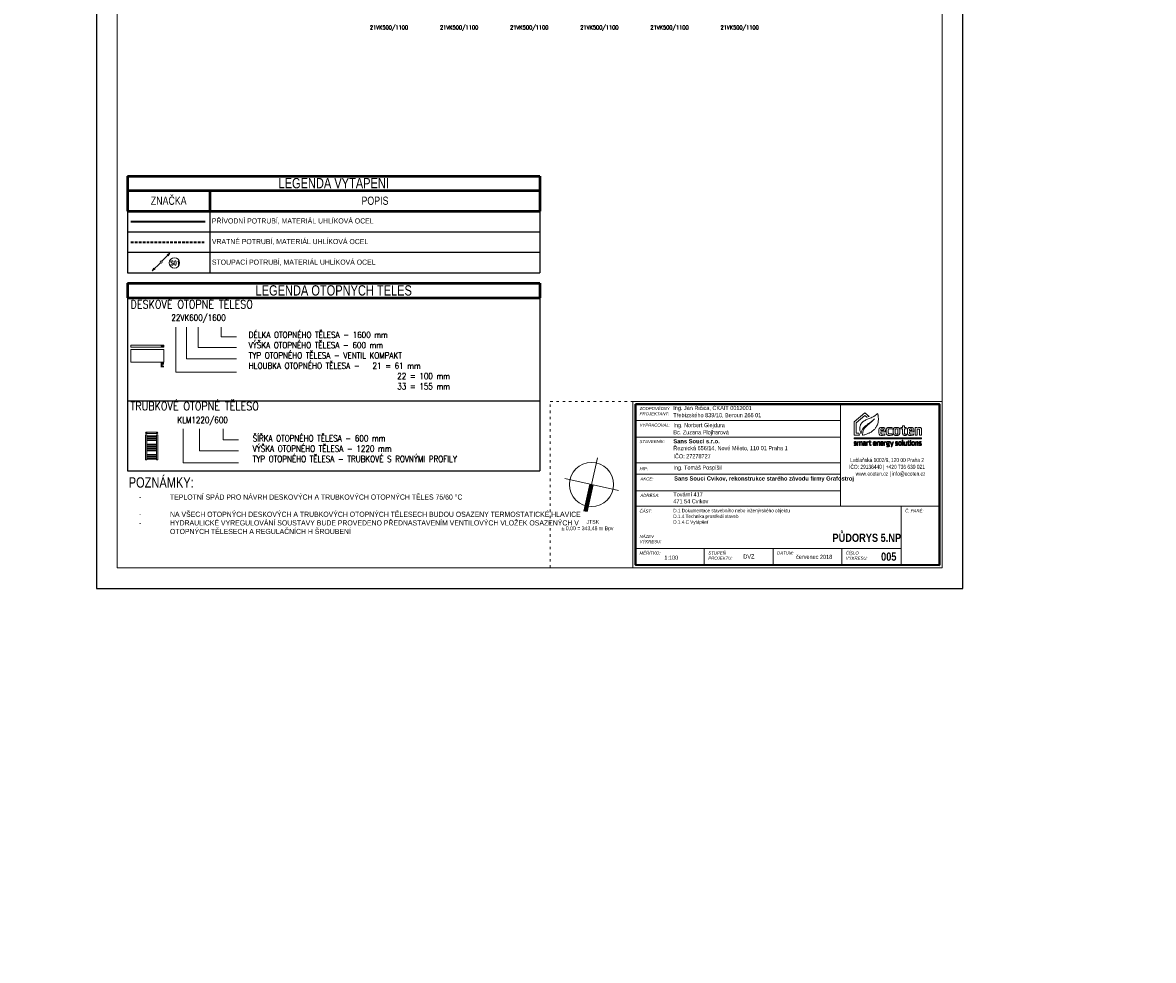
# Model space of a CAD drawing. Header units: millimetres. Extents: x 852228 to 2308442, y -221817 to -112108.
# Tile 19 of 24: x 1300249 to 1355069, y -221817 to -176355. Entities that reach past the tile are written whole.
import ezdxf

# ---------------------------------------------------------------- set-up
doc = ezdxf.new("R2010")
doc.units = ezdxf.units.MM
doc.header["$LTSCALE"] = 10
doc.linetypes.add('ACAD_ISO03W100', pattern=[30, 12, -18])
doc.linetypes.add('DASHED', pattern=[19.05, 12.7, -6.35])
for name, color, linetype, lineweight in [('_UT_popis', 7, 'Continuous', 15), ('_UT_stoupacky', 70, 'Continuous', 15), ('_UT_telesa', 40, 'Continuous', 15), ('AA_FORMÁTY TISK', 7, 'Continuous', 15), ('AA_ROZPISKY', 7, 'Continuous', 15), ('AA_STUPEŇ DVZ', 4, 'Continuous', 15), ('AA_VÝKRES - BOURÁNÍ', 3, 'Continuous', 15), ('Kóty_obecně', 7, 'Continuous', 25), ('T-p_privodni', 1, 'Continuous', 35), ('T-p_zpetne', 5, 'DASHED', 35)]:
    doc.layers.add(name, color=color, linetype=linetype, lineweight=lineweight)
doc.layers.add('AA_FORMÁTY NETISK', color=40, linetype='Continuous', plot=False)
doc.styles.add('Popis', font='simplex.shx', dxfattribs={"width": 0.85, "height": 150})
doc.styles.get("Standard").update_dxf_attribs({"font": 'ic-simplex.shx', "width": 0.8})

# ---------------------------------------------------------------- blocks, each defined once
blk = doc.blocks.new('ecoten_logo_obrys')
at = {"lineweight": 5}
for points in [[(750, 1940), (899, 1620), (0, 1620), (0, 3760), (1740, 5160), (2420, 4610), (2057, 4478), (1740, 4740), (320, 3600), (320, 1940), (750, 1940)], [(3740, 5090), (3760, 5040), (3780, 4980), (3790, 4930), (3810, 4860), (3820, 4800), (3830, 4750), (3840, 4700), (3850, 4650), (3860, 4600), (3860, 4560), (3870, 4480), (3870, 4440), (3880, 4360), (3880, 4230), (3880, 4100), (3880, 4050), (3871, 3920), (3849, 3780), (3819, 3640), (3769, 3440), (3750, 3380), (3709, 3280), (3669, 3190), (3630, 3110), (3600, 3050), (3530, 2930), (3480, 2850), (3440, 2790), (3370, 2700), (3291, 2609), (3210, 2520), (3089, 2411), (2969, 2311), (2890, 2250), (2820, 2200), (2710, 2131), (2610, 2071), (2480, 1999), (2420, 1970), (2320, 1921), (2200, 1870), (2100, 1830), (2000, 1789), (1850, 1740), (1720, 1701), (1600, 1671), (1480, 1641), (1390, 1620), (1360, 1620), (1360, 1670), (1370, 1810), (1400, 2000), (1430, 2130), (1481, 2320), (1531, 2450), (1580, 2560), (1630, 2640), (1680, 2720), (1730, 2780), (1819, 2890), (1891, 2969), (1981, 3059), (2151, 3219), (2271, 3319), (2350, 3390), (2521, 3519), (2641, 3619), (2749, 3711), (2840, 3790), (2920, 3870), (3000, 3939), (3121, 4059), (3270, 4220), (3170, 4130), (3081, 4049), (2970, 3960), (2840, 3850), (2720, 3760), (2560, 3640), (2450, 3560), (2331, 3479), (2160, 3360), (2070, 3290), (1990, 3229), (1850, 3120), (1740, 3020), (1660, 2940), (1550, 2830), (1479, 2740), (1420, 2650), (1360, 2560), (1310, 2470), (1270, 2370), (1221, 2250), (1191, 2150), (1150, 2000), (1130, 1910), (1120, 1870), (1100, 1930), (1070, 2000), (1009, 2160), (979, 2270), (950, 2370), (920, 2540), (910, 2690), (910, 2830), (929, 2940), (959, 3080), (1010, 3220), (1059, 3330), (1131, 3450), (1180, 3520), (1241, 3590), (1331, 3679), (1461, 3789), (1549, 3861), (1640, 3920), (1761, 3989), (1900, 4060), (2030, 4121), (2140, 4170), (2240, 4210), (2410, 4269), (2550, 4320), (2730, 4400), (2890, 4481), (3030, 4559), (3130, 4619), (3220, 4671), (3290, 4720), (3380, 4780), (3440, 4830), (3560, 4920), (3650, 5000), (3740, 5090)], [(4260, 2140), (4980, 2140), (4980, 2240), (4971, 2420), (4961, 2530), (4931, 2650), (4891, 2720), (4850, 2770), (4770, 2820), (4700, 2840), (4640, 2850), (4580, 2860), (4510, 2860), (4340, 2860), (4260, 2851), (4190, 2830), (4110, 2800), (4060, 2760), (4020, 2720), (4000, 2680), (3980, 2630), (3961, 2540), (3950, 2470), (3950, 2420), (3950, 2340), (3950, 2120), (3950, 2030), (3960, 1970), (3979, 1850), (3990, 1810), (4010, 1770), (4040, 1720), (4070, 1690), (4120, 1650), (4170, 1630), (4230, 1610), (4300, 1600), (4560, 1600), (4680, 1611), (4820, 1631), (4910, 1640), (4910, 1840), (4590, 1812), (4440, 1809), (4390, 1820), (4360, 1830), (4330, 1850), (4310, 1870), (4300, 1890), (4290, 1910), (4280, 1940), (4260, 2020), (4260, 2140)], [(4260, 2350), (4680, 2350), (4680, 2400), (4670, 2480), (4660, 2550), (4640, 2590), (4610, 2620), (4590, 2630), (4570, 2640), (4540, 2650), (4400, 2650), (4370, 2640), (4330, 2620), (4310, 2600), (4290, 2580), (4280, 2550), (4270, 2510), (4260, 2440), (4260, 2350)], [(6090, 2820), (6090, 2600), (5910, 2619), (5780, 2630), (5590, 2630), (5540, 2620), (5500, 2590), (5480, 2560), (5460, 2480), (5450, 2410), (5450, 2040), (5460, 1980), (5480, 1930), (5500, 1890), (5530, 1860), (5570, 1840), (5610, 1830), (5670, 1820), (5850, 1820), (5970, 1830), (6100, 1839), (6100, 1650), (6010, 1629), (5880, 1611), (5760, 1600), (5490, 1600), (5410, 1610), (5350, 1630), (5290, 1660), (5260, 1680), (5220, 1720), (5190, 1770), (5160, 1840), (5139, 1930), (5130, 2070), (5130, 2100), (5130, 2410), (5140, 2480), (5160, 2610), (5180, 2660), (5200, 2700), (5230, 2750), (5260, 2780), (5310, 2810), (5360, 2830), (5400, 2840), (5460, 2850), (5550, 2861), (5660, 2861), (5810, 2850), (5950, 2840), (6040, 2829), (6090, 2820)], [(6240, 2060), (6240, 2410), (6250, 2520), (6270, 2610), (6290, 2660), (6310, 2700), (6340, 2740), (6380, 2780), (6430, 2810), (6500, 2830), (6600, 2849), (6940, 2849), (7010, 2840), (7070, 2820), (7120, 2800), (7150, 2780), (7200, 2730), (7230, 2690), (7250, 2650), (7270, 2580), (7280, 2530), (7290, 2480), (7301, 2320), (7301, 2140), (7291, 1990), (7280, 1900), (7260, 1830), (7240, 1780), (7210, 1730), (7180, 1700), (7150, 1670), (7090, 1640), (7030, 1620), (6980, 1610), (6910, 1600), (6630, 1600), (6550, 1610), (6480, 1630), (6430, 1650), (6390, 1670), (6330, 1720), (6300, 1780), (6280, 1830), (6270, 1870), (6260, 1910), (6250, 1980), (6240, 2060)], [(6710, 2660), (6820, 2660), (6860, 2650), (6910, 2630), (6940, 2600), (6960, 2560), (6970, 2520), (6980, 2470), (6990, 2360), (6990, 2090), (6981, 1990), (6970, 1940), (6950, 1880), (6930, 1850), (6900, 1830), (6860, 1810), (6820, 1800), (6720, 1800), (6680, 1810), (6640, 1830), (6610, 1850), (6590, 1870), (6570, 1910), (6560, 2000), (6551, 2130), (6551, 2330), (6560, 2460), (6570, 2530), (6580, 2570), (6600, 2600), (6620, 2620), (6650, 2640), (6670, 2650), (6710, 2660)], [(8810, 2140), (9530, 2140), (9530, 2240), (9521, 2420), (9511, 2530), (9481, 2650), (9441, 2720), (9400, 2770), (9320, 2820), (9250, 2840), (9190, 2850), (9130, 2860), (9060, 2860), (8890, 2860), (8810, 2851), (8740, 2830), (8660, 2800), (8610, 2760), (8570, 2720), (8550, 2680), (8530, 2630), (8511, 2540), (8500, 2470), (8500, 2420), (8500, 2340), (8500, 2120), (8500, 2030), (8510, 1970), (8529, 1850), (8540, 1810), (8560, 1770), (8590, 1720), (8620, 1690), (8670, 1650), (8720, 1630), (8780, 1610), (8850, 1600), (9110, 1600), (9230, 1611), (9370, 1631), (9460, 1640), (9460, 1840), (9140, 1812), (8990, 1809), (8940, 1820), (8910, 1830), (8880, 1850), (8860, 1870), (8850, 1890), (8840, 1910), (8830, 1940), (8810, 2020), (8810, 2140)], [(8810, 2350), (9230, 2350), (9230, 2400), (9220, 2480), (9210, 2550), (9190, 2590), (9160, 2620), (9140, 2630), (9120, 2640), (9090, 2650), (8950, 2650), (8920, 2640), (8880, 2620), (8860, 2600), (8840, 2580), (8830, 2550), (8820, 2510), (8810, 2440), (8810, 2350)], [(9740, 1620), (10060, 1620), (10060, 2540), (10210, 2589), (10320, 2610), (10370, 2610), (10410, 2600), (10430, 2580), (10440, 2560), (10440, 2550), (10440, 1620), (10764, 1620), (10764, 2590), (10740, 2680), (10710, 2740), (10660, 2790), (10610, 2820), (10560, 2840), (10520, 2850), (10320, 2850), (10240, 2830), (10160, 2800), (10040, 2750), (10030, 2770), (10020, 2800), (10010, 2830), (9740, 2830), (9740, 1620)], [(0, 1220), (10764, 1220), (10764, 1070), (0, 1070), (0, 1220)], [(30, 0), (290, 0), (320, 10), (340, 20), (360, 30), (390, 60), (400, 80), (410, 100), (410, 110), (410, 200), (400, 230), (380, 260), (360, 280), (330, 300), (270, 330), (220, 350), (170, 370), (140, 390), (120, 400), (100, 430), (100, 480), (110, 500), (140, 520), (240, 520), (350, 510), (380, 510), (380, 590), (280, 601), (140, 601), (90, 590), (70, 580), (50, 570), (40, 560), (20, 540), (10, 520), (0, 490), (0, 410), (10, 380), (20, 360), (40, 330), (70, 310), (100, 290), (150, 270), (220, 240), (260, 220), (290, 200), (300, 190), (310, 170), (310, 120), (300, 100), (280, 90), (250, 80), (110, 80), (30, 90), (30, 0)], [(520, 0), (520, 590), (600, 590), (610, 550), (660, 570), (720, 590), (800, 600), (850, 600), (900, 590), (930, 570), (940, 560), (1020, 580), (1070, 590), (1140, 600), (1200, 600), (1250, 590), (1280, 570), (1300, 540), (1310, 510), (1310, 0), (1220, 0), (1220, 470), (1210, 490), (1180, 510), (1120, 510), (1020, 491), (970, 480), (960, 470), (960, 0), (870, 0), (870, 480), (860, 500), (840, 510), (770, 510), (620, 470), (620, 0), (520, 0)], [(1450, 580), (1470, 500), (1610, 520), (1700, 520), (1730, 510), (1750, 500), (1760, 480), (1770, 460), (1770, 330), (1560, 330), (1530, 330), (1500, 320), (1480, 310), (1450, 290), (1430, 260), (1420, 230), (1420, 120), (1430, 80), (1440, 60), (1460, 30), (1480, 10), (1510, 0), (1540, -10), (1600, -10), (1650, 0), (1690, 10), (1760, 39), (1770, 40), (1780, 0), (1860, 0), (1860, 500), (1850, 530), (1840, 560), (1810, 580), (1790, 590), (1750, 600), (1580, 600), (1450, 580)], [(1770, 260), (1770, 130), (1620, 81), (1570, 80), (1540, 90), (1520, 120), (1510, 150), (1510, 210), (1540, 240), (1580, 260), (1770, 270), (1770, 260)], [(1990, 0), (1990, 590), (2080, 590), (2080, 550), (2130, 570), (2200, 590), (2260, 600), (2280, 600), (2280, 520), (2230, 510), (2160, 490), (2090, 470), (2080, 460), (2080, 0), (1990, 0)], [(2350, 510), (2350, 590), (2490, 590), (2490, 740), (2590, 740), (2590, 590), (2720, 590), (2720, 510), (2590, 510), (2590, 140), (2600, 100), (2620, 80), (2640, 70), (2740, 70), (2740, 0), (2680, -10), (2630, -10), (2580, 0), (2550, 10), (2510, 50), (2490, 120), (2490, 510), (2350, 510)], [(3160, 260), (3530, 260), (3530, 420), (3509, 510), (3490, 540), (3460, 570), (3390, 600), (3210, 600), (3170, 590), (3130, 570), (3100, 540), (3080, 490), (3070, 440), (3070, 160), (3090, 80), (3110, 40), (3150, 10), (3180, 0), (3240, -10), (3330, -10), (3500, 10), (3500, 80), (3400, 69), (3280, 69), (3220, 80), (3190, 100), (3170, 140), (3160, 180), (3160, 260)], [(3160, 340), (3160, 410), (3170, 460), (3190, 500), (3230, 520), (3270, 530), (3340, 530), (3390, 510), (3410, 490), (3430, 450), (3440, 420), (3440, 340), (3160, 340)], [(3640, 590), (3640, 0), (3740, 0), (3740, 470), (3840, 501), (3890, 510), (3960, 510), (3980, 500), (3990, 470), (3990, 0), (4090, 0), (4090, 500), (4070, 550), (4040, 580), (3990, 600), (3920, 600), (3850, 590), (3780, 570), (3730, 550), (3720, 590), (3640, 590)], [(4300, 260), (4670, 260), (4670, 420), (4649, 510), (4630, 540), (4600, 570), (4530, 600), (4350, 600), (4310, 590), (4270, 570), (4240, 540), (4220, 490), (4210, 440), (4210, 160), (4230, 80), (4250, 40), (4290, 10), (4320, 0), (4380, -10), (4470, -10), (4640, 10), (4640, 80), (4540, 69), (4420, 69), (4360, 80), (4330, 100), (4310, 140), (4300, 180), (4300, 260)], [(4300, 340), (4300, 410), (4310, 460), (4330, 500), (4370, 520), (4410, 530), (4480, 530), (4530, 510), (4550, 490), (4570, 450), (4580, 420), (4580, 340), (4300, 340)], [(4780, 0), (4780, 590), (4870, 590), (4870, 550), (4920, 570), (4990, 590), (5050, 600), (5070, 600), (5070, 520), (5020, 510), (4950, 490), (4880, 470), (4870, 460), (4870, 0), (4780, 0)], [(5670, 600), (5320, 600), (5260, 590), (5210, 570), (5180, 540), (5160, 510), (5150, 470), (5150, 330), (5170, 280), (5190, 260), (5210, 240), (5190, 220), (5190, 130), (5210, 90), (5240, 60), (5280, 50), (5490, 50), (5540, 30), (5570, -10), (5570, -30), (5570, -70), (5560, -90), (5540, -110), (5500, -130), (5330, -130), (5220, -121), (5220, -210), (5350, -219), (5500, -219), (5570, -200), (5620, -170), (5650, -130), (5670, -80), (5670, 20), (5650, 70), (5620, 100), (5570, 120), (5530, 130), (5320, 130), (5290, 140), (5280, 160), (5280, 200), (5300, 210), (5510, 210), (5570, 240), (5590, 260), (5610, 290), (5620, 340), (5620, 480), (5610, 520), (5680, 530), (5680, 600), (5670, 600)], [(5320, 520), (5470, 520), (5500, 510), (5520, 490), (5530, 460), (5530, 370), (5520, 330), (5490, 300), (5450, 290), (5320, 290), (5290, 300), (5270, 310), (5250, 330), (5240, 370), (5240, 460), (5260, 490), (5280, 510), (5320, 520)], [(5750, 590), (5860, 590), (6016, 109), (6172, 589), (6280, 589), (5998, -230), (5910, -230), (5980, 0), (5950, 0), (5750, 590)], [(6610, 0), (6870, 0), (6900, 10), (6920, 20), (6940, 30), (6970, 60), (6980, 80), (6990, 100), (6990, 110), (6990, 200), (6980, 230), (6960, 260), (6940, 280), (6910, 300), (6850, 330), (6800, 350), (6750, 370), (6720, 390), (6700, 400), (6680, 430), (6680, 480), (6690, 500), (6720, 520), (6820, 520), (6930, 510), (6960, 510), (6960, 590), (6860, 601), (6720, 601), (6670, 590), (6650, 580), (6630, 570), (6620, 560), (6600, 540), (6590, 520), (6580, 490), (6580, 410), (6590, 380), (6600, 360), (6620, 330), (6650, 310), (6680, 290), (6730, 270), (6800, 240), (6840, 220), (6870, 200), (6880, 190), (6890, 170), (6890, 120), (6880, 100), (6860, 90), (6830, 80), (6690, 80), (6610, 90), (6610, 0)], [(7090, 170), (7090, 420), (7110, 500), (7130, 540), (7160, 570), (7200, 590), (7260, 600), (7400, 600), (7450, 590), (7500, 570), (7530, 540), (7550, 500), (7560, 440), (7569, 370), (7569, 200), (7560, 130), (7540, 80), (7530, 60), (7490, 20), (7450, 0), (7370, -10), (7280, -10), (7210, 0), (7170, 20), (7140, 40), (7110, 90), (7090, 170)], [(7190, 200), (7190, 390), (7200, 450), (7210, 490), (7230, 510), (7280, 530), (7380, 530), (7420, 510), (7450, 480), (7460, 440), (7470, 380), (7470, 210), (7470, 170), (7450, 110), (7420, 90), (7380, 70), (7270, 70), (7240, 80), (7220, 100), (7200, 130), (7190, 200)], [(7850, -10), (7770, -10), (7730, 10), (7700, 50), (7690, 80), (7680, 130), (7680, 810), (7790, 810), (7790, 100), (7800, 70), (7820, 60), (7850, 60), (7850, -10)], [(8387, 1), (8387, 591), (8287, 591), (8287, 121), (8187, 90), (8137, 81), (8067, 81), (8047, 91), (8037, 121), (8037, 591), (7937, 591), (7937, 91), (7957, 41), (7987, 11), (8037, -9), (8107, -9), (8177, 1), (8247, 21), (8297, 41), (8307, 1), (8387, 1)], [(8480, 510), (8480, 590), (8620, 590), (8620, 740), (8720, 740), (8720, 590), (8850, 590), (8850, 510), (8720, 510), (8720, 140), (8730, 100), (8750, 80), (8770, 70), (8870, 70), (8870, 0), (8810, -10), (8760, -10), (8710, 0), (8680, 10), (8640, 50), (8620, 120), (8620, 510), (8480, 510)], [(8960, 710), (8980, 680), (9050, 680), (9070, 710), (9070, 770), (9050, 790), (8980, 790), (8960, 770), (8960, 710)], [(8970, 590), (8970, 0), (9060, 0), (9060, 590), (8970, 590)], [(9175, 170), (9175, 420), (9195, 500), (9215, 540), (9245, 570), (9285, 590), (9345, 600), (9485, 600), (9535, 590), (9585, 570), (9615, 540), (9635, 500), (9645, 440), (9654, 370), (9654, 200), (9645, 130), (9625, 80), (9615, 60), (9575, 20), (9535, 0), (9455, -10), (9365, -10), (9295, 0), (9255, 20), (9225, 40), (9195, 90), (9175, 170)], [(9275, 200), (9275, 390), (9285, 450), (9295, 490), (9315, 510), (9365, 530), (9465, 530), (9505, 510), (9535, 480), (9545, 440), (9555, 380), (9555, 210), (9555, 170), (9535, 110), (9505, 90), (9465, 70), (9355, 70), (9325, 80), (9305, 100), (9285, 130), (9275, 200)], [(9770, 590), (9770, 0), (9870, 0), (9870, 470), (9970, 501), (10020, 510), (10090, 510), (10110, 500), (10120, 470), (10120, 0), (10220, 0), (10220, 500), (10200, 550), (10170, 580), (10120, 600), (10050, 600), (9980, 590), (9910, 570), (9860, 550), (9850, 590), (9770, 590)], [(10360, 0), (10620, 0), (10650, 10), (10670, 20), (10690, 30), (10720, 60), (10730, 80), (10740, 100), (10740, 110), (10740, 200), (10730, 230), (10710, 260), (10690, 280), (10660, 300), (10600, 330), (10550, 350), (10500, 370), (10470, 390), (10450, 400), (10430, 430), (10430, 480), (10440, 500), (10470, 520), (10570, 520), (10680, 510), (10710, 510), (10710, 590), (10610, 601), (10470, 601), (10420, 590), (10400, 580), (10380, 570), (10370, 560), (10350, 540), (10340, 520), (10330, 490), (10330, 410), (10340, 380), (10350, 360), (10370, 330), (10400, 310), (10430, 290), (10480, 270), (10550, 240), (10590, 220), (10620, 200), (10630, 190), (10640, 170), (10640, 120), (10630, 100), (10610, 90), (10580, 80), (10440, 80), (10360, 90), (10360, 0)]]:
    blk.add_lwpolyline(points, dxfattribs=at)
blk.add_lwpolyline([(8270, 1800), (8170, 1800), (8120, 1810), (8090, 1830), (8070, 1850), (8050, 1900), (8050, 2620), (8320, 2620), (8320, 2830), (8050, 2830), (8050, 3130), (7730, 3130), (7730, 2830), (7460, 2830), (7460, 2620), (7730, 2620), (7730, 1960), (7740, 1880), (7750, 1830), (7770, 1770), (7790, 1730), (7840, 1680), (7880, 1650), (7920, 1630), (7980, 1610), (8050, 1600), (8230, 1600), (8300, 1610), (8350, 1620), (8350, 1810)], close=True, dxfattribs=at)
blk = doc.blocks.new('*T167')
at = {"layer": 'Kóty_obecně', "color": 6, "linetype": 'ByBlock', "lineweight": 50, "transparency": 16777216}
for p, q in [((0, 0), (20000, 0)), ((0, 0), (0, -700)), ((20000, 0), (20000, -700)), ((0, -700), (20000, -700))]:
    blk.add_line(p, q, dxfattribs=at)
at = {"layer": 'Kóty_obecně', "color": 0, "linetype": 'ByBlock', "lineweight": -2, "transparency": 16777216}
for p, q in [((0, -700), (0, -9100)), ((20000, -700), (20000, -9100)), ((0, -5700), (20000, -5700)), ((0, -9100), (20000, -9100))]:
    blk.add_line(p, q, dxfattribs=at)
at = {"layer": 'Kóty_obecně', "color": 0, "transparency": 16777216, "insert": (10000, -350), "char_height": 500, "width": 19997, "attachment_point": 5}
blk.add_mtext('{\\Fc:\\program files\\ab studio\\cadkonplus 2018\\2018\\fonts\\ic-simplex|c238;LEGENDA OTOPNÝCH TĚLES}', dxfattribs=at)
blk = doc.blocks.new('*U138', base_point=(-800, 0))
blk.add_hatch(color=256).paths.add_polyline_path([(765, -50, 1), (725, -50, 1)])
at = {"color": 0, "linetype": 'ByBlock', "lineweight": -2}
for p, q in [((-800, -100), (-800, 0)), ((-800, 0), (800, 0)), ((800, 0), (800, -100)), ((800, -100), (-800, -100))]:
    blk.add_line(p, q, dxfattribs=at)
at = {"color": 0, "lineweight": -2}
for p, q in [((-760, -100), (-760, -100)), ((-660, -100), (-660, -100)), ((660, -100), (660, -100)), ((760, -100), (760, -100))]:
    blk.add_line(p, q, dxfattribs=at)
blk.add_circle((745, -50), 20)
blk = doc.blocks.new('*U123', base_point=(-300, 0))
at = {"color": 0, "linetype": 'ByBlock', "lineweight": -2}
for p, q in [((265, 0), (-265, 0)), ((-265, -70), (265, -70))]:
    blk.add_line(p, q, dxfattribs=at)
for p, q in [((-265, -35), (-265, -35)), ((265, -35), (265, -35))]:
    blk.add_line(p, q)
for centre in [(-265, -35), (265, -35)]:
    blk.add_circle(centre, 35, dxfattribs=at)
blk = doc.blocks.new('*T168')
at = {"layer": 'Kóty_obecně', "color": 6, "linetype": 'ByBlock', "lineweight": 50, "transparency": 16777216}
for p, q in [((0, 0), (20000, 0)), ((0, 0), (0, -1700)), ((20000, 0), (20000, -1700)), ((0, -700), (20000, -700)), ((4000, -700), (4000, -1700)), ((0, -1700), (20000, -1700))]:
    blk.add_line(p, q, dxfattribs=at)
at = {"layer": 'Kóty_obecně', "color": 0, "linetype": 'ByBlock', "lineweight": -2, "transparency": 16777216}
for p, q in [((0, -1700), (0, -4700)), ((4000, -1700), (4000, -4700)), ((20000, -1700), (20000, -4700)), ((0, -2700), (20000, -2700)), ((0, -3700), (20000, -3700)), ((0, -4700), (20000, -4700))]:
    blk.add_line(p, q, dxfattribs=at)
at = {"layer": 'Kóty_obecně', "color": 0, "transparency": 16777216}
for s, insert, char_height, width, attachment_point in [('{\\Fc:\\program files\\ab studio\\cadkonplus 2018\\2018\\fonts\\ic-simplex|c238;LEGENDA VYTÁPĚNÍ}', (10000, -350), 500, 19997, 5), ('Z{\\Fc:\\program files\\ab studio\\cadkonplus 2018\\2018\\fonts\\ic-simplex|c238;NAČKA}', (2000, -1200), 400, 3997, 5), ('P{\\Fc:\\program files\\ab studio\\cadkonplus 2018\\2018\\fonts\\ic-simplex|c238;OPIS}', (12000, -1200), 400, 15997, 5), ('\\A1;{\\Fc:\\program files\\ab studio\\cadkonplus 2018\\2018\\fonts\\ic-simplex|c238; PŘÍVODNÍ POTRUBÍ, MATERIÁL UHLÍKOVÁ OCEL}', (4001.5, -2200), 250, 15997, 4), ('{\\Fc:\\program files\\ab studio\\cadkonplus 2018\\2018\\fonts\\ic-simplex|c238; VRATNÉ POTRUBÍ, MATERIÁL UHLÍKOVÁ OCEL}', (4001.5, -3200), 250, 15997, 4), ('{\\Fc:\\program files\\ab studio\\cadkonplus 2018\\2018\\fonts\\ic-simplex|c238; STOUPACÍ POTRUBÍ, MATERIÁL UHLÍKOVÁ OCEL}', (4001.5, -4200), 250, 15997, 4)]:
    blk.add_mtext(s, dxfattribs=dict(at, insert=insert, char_height=char_height, width=width, attachment_point=attachment_point))
blk = doc.blocks.new('*U79')
at = {"color": 0, "linetype": 'ByBlock', "lineweight": -2}
for p, q in [((35, 35), (424, 424)), ((424, 424), (292, 345)), ((345, 292), (424, 424)), ((-35, -35), (-424, -424)), ((-424, -424), (-345, -292)), ((-292, -345), (-424, -424))]:
    blk.add_line(p, q, dxfattribs=at)
blk.add_circle((0, 0), 50, dxfattribs=at)

msp = doc.modelspace()

# ---------------------------------------------------------------- hatches: boundary and pattern name
at = {"layer": '_UT_telesa'}
h = msp.add_hatch(color=256, dxfattribs=at)
h.dxf.hatch_style = 1
h.paths.add_polyline_path([(1306989, -192063, 1), (1306989, -192023, 1)])

# ---------------------------------------------------------------- linework, layer by layer
at = {"layer": '_UT_popis'}
for points in [[(1307674, -191118), (1307674, -193293), (1310617, -193293)], [(1308198, -191118), (1308198, -192661), (1310617, -192661)], [(1308758, -191118), (1308758, -192111), (1310617, -192111)], [(1310617, -191588), (1309877, -191588), (1309877, -191118)], [(1308033, -196049), (1308033, -197695), (1310712, -197695)], [(1308819, -196049), (1308819, -197108), (1310712, -197108)], [(1309973, -196049), (1309973, -196579), (1310712, -196579)]]:
    msp.add_lwpolyline(points, dxfattribs=at)
at = {"layer": '_UT_stoupacky'}
msp.add_circle((1307606, -188005), 250, dxfattribs=at)
at = {"layer": '_UT_telesa'}
msp.add_lwpolyline([(1307094, -192208), (1307094, -192808), (1305494, -192808), (1305494, -192208)], close=True, dxfattribs=at)
for points in [[(1306206, -196336), (1306206, -197556), (1306276, -197556), (1306276, -196336), (1306206, -196336)], [(1306736, -196386), (1306276, -196386)], [(1306736, -196421), (1306276, -196421)], [(1306736, -196486), (1306276, -196486)], [(1306736, -196521), (1306276, -196521)], [(1306736, -196586), (1306276, -196586)], [(1306736, -196621), (1306276, -196621)], [(1306736, -196786), (1306276, -196786)], [(1306736, -196336), (1306736, -197556), (1306806, -197556), (1306806, -196336), (1306736, -196336)], [(1306736, -196821), (1306276, -196821)], [(1306736, -196886), (1306276, -196886)], [(1306736, -196921), (1306276, -196921)], [(1306736, -196986), (1306276, -196986)], [(1306736, -197021), (1306276, -197021)], [(1306736, -197086), (1306276, -197086)], [(1306736, -197121), (1306276, -197121)], [(1306736, -197286), (1306276, -197286)], [(1306736, -197321), (1306276, -197321)], [(1306736, -197386), (1306276, -197386)], [(1306736, -197421), (1306276, -197421)], [(1306736, -197486), (1306276, -197486)], [(1306736, -197521), (1306276, -197521)]]:
    msp.add_lwpolyline(points, dxfattribs=at)
msp.add_circle((1306989, -192043), 20, dxfattribs=at)
at = {"layer": 'AA_FORMÁTY NETISK'}
msp.add_lwpolyline([(1303831, -119684), (1303831, -203784), (1345831, -203784), (1345831, -119684)], close=True, dxfattribs=at)
at = {"layer": 'AA_FORMÁTY TISK'}
msp.add_lwpolyline([(1304831, -120684), (1304831, -202784), (1344831, -202784), (1344831, -120684)], close=True, dxfattribs=at)
at = {"layer": 'AA_ROZPISKY', "lineweight": 20}
for p, q in [((1329965, -195649), (1339898, -195650)), ((1329965, -196449), (1339898, -196450)), ((1329965, -196449), (1339898, -196450)), ((1329964, -197699), (1339898, -197700)), ((1330005, -198252), (1339898, -198253)), ((1330005, -199052), (1339898, -199053)), ((1329964, -199799), (1344698, -199800)), ((1329964, -201849), (1342839, -201850)), ((1333297, -201849), (1333297, -202649)), ((1336631, -201850), (1336631, -202650)), ((1339964, -201850), (1339964, -202650))]:
    msp.add_line(p, q, dxfattribs=at)
at = {"layer": 'AA_ROZPISKY'}
for p, q in [((1327543, -200051), (1328119, -197447)), ((1329133, -199037), (1326529, -198461)), ((1342839, -199800), (1342839, -202650))]:
    msp.add_line(p, q, dxfattribs=at)
at = {"layer": 'AA_ROZPISKY', "lineweight": 80}
msp.add_line((1327831, -198749), (1327543, -200051), dxfattribs=at)
at = {"layer": 'AA_ROZPISKY', "linetype": 'ACAD_ISO03W100', "lineweight": 20}
msp.add_lwpolyline([(1325831, -194715), (1344831, -194717), (1344831, -202784), (1325831, -202782)], close=True, dxfattribs=at)
at = {"layer": 'AA_ROZPISKY', "lineweight": 20}
for points in [[(1329831, -194716), (1344831, -194717), (1344831, -202784), (1329831, -202782)], [(1339898, -194850), (1344698, -194850), (1344698, -199800), (1339898, -199800)]]:
    msp.add_lwpolyline(points, close=True, dxfattribs=at)
at = {"layer": 'AA_ROZPISKY', "lineweight": 40}
msp.add_lwpolyline([(1329965, -194849), (1344698, -194850), (1344697, -202650), (1329964, -202649)], close=True, dxfattribs=at)
at = {"layer": 'AA_ROZPISKY'}
msp.add_circle((1327831, -198749), 1067, dxfattribs=at)
at = {"layer": 'T-p_privodni'}
for points in [[(1305502, -185999), (1309097, -185999)], [(1306989, -192808), (1306989, -193058)]]:
    msp.add_lwpolyline(points, dxfattribs=at)
at = {"layer": 'T-p_zpetne'}
for points in [[(1305502, -186999), (1309097, -186999)], [(1307039, -192808), (1307039, -193058)]]:
    msp.add_lwpolyline(points, dxfattribs=at)

# ---------------------------------------------------------------- block references
for name, p in [('*T168', (1305331, -183791)), ('*T167', (1305331, -188991))]:
    msp.add_blockref(name, p)
at = {"layer": '_UT_stoupacky', "rotation": 180}
msp.add_blockref('*U79', (1306961, -187961), dxfattribs=at)
at = {"layer": '_UT_telesa'}
msp.add_blockref('*U138', (1305494, -191993), dxfattribs=at)
at = {"layer": '_UT_telesa', "rotation": 180}
msp.add_blockref('*U123', (1306806, -196273), dxfattribs=at)
at = {"layer": 'AA_ROZPISKY', "xscale": 0.3046009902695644, "yscale": 0.3046009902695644, "zscale": 0.3046009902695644, "rotation": 359.994372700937}
msp.add_blockref('ecoten_logo_obrys', (1340555, -196851), dxfattribs=at)

# ---------------------------------------------------------------- texts
at = {"layer": '_UT_popis', "char_height": 300, "attachment_point": 1, "style": 'Popis'}
for s, insert in [('{\\Fsimplex|c238;DÉLKA OTOPNÉHO TĚLESA - 1600 mm\\PVÝŠKA OTOPNÉHO TĚLESA - 600 mm\\PTYP OTOPNÉHO TĚLESA - VENTIL KOMPAKT\\PHLOUBKA OTOPNÉHO TĚLESA - ^I21 = 61 mm\\P^I^I^I^I^I^I22 = 100 mm\\P^I^I^I^I^I^I33 = 155 mm}', (1311212, -191341)), ('{\\Fsimplex|c238;ŠÍŘKA OTOPNÉHO TĚLESA - 600 mm\\PVÝŠKA OTOPNÉHO TĚLESA - 1220 mm\\PTYP OTOPNÉHO TĚLESA - TRUBKOVÉ S ROVNÝMI PROFILY}', (1311404, -196358))]:
    msp.add_mtext_dynamic_manual_height_columns(s, width=42985.14, gutter_width=750, heights=[15487], dxfattribs=dict(at, insert=insert))
at = {"layer": '_UT_stoupacky', "insert": (1307415, -187910), "char_height": 200, "attachment_point": 1, "style": 'Popis'}
msp.add_mtext_dynamic_manual_height_columns('{\\fsimplex|b0|i0|c0|p2;S0\\fsimplex|b0|i0|c238|p2;1}', width=4855.27, gutter_width=500, heights=[2626], dxfattribs=at)
at = {"layer": '_UT_telesa', "attachment_point": 1, "style": 'Popis'}
for s, width, insert, char_height in [('\\fsimplex|b0|i0|c0|p0;\\W0.85;21VK500/1100\\P', 5871.89, (1317085, -176488), 200), ('\\fsimplex|b0|i0|c0|p0;\\W0.85;21VK500/1100\\P', 5871.89, (1320485, -176488), 200), ('\\fsimplex|b0|i0|c0|p0;\\W0.85;21VK500/1100\\P', 5871.89, (1323885, -176488), 200), ('\\fsimplex|b0|i0|c0|p0;\\W0.85;21VK500/1100\\P', 5871.89, (1327285, -176488), 200), ('\\fsimplex|b0|i0|c0|p0;\\W0.85;21VK500/1100\\P', 5871.89, (1330685, -176488), 200), ('\\fsimplex|b0|i0|c0|p0;\\W0.85;21VK500/1100\\P', 5871.89, (1334085, -176488), 200), ('{\\fsimplex|b0|i0|c238|p2;DESKOVÉ OTOPNÉ TĚLESO}', 8069.95, (1305480, -189812), 400), ('\\fsimplex|b0|i0|c0|p0;\\W0.85;22VK600/1600\\P', 5871.89, (1307461, -190512), 300), ('{\\fsimplex|b0|i0|c238|p2;TRUBKOVÉ OTOPNÉ TĚLESO}', 8069.95, (1305480, -194747), 400), ('\\fsimplex|b0|i0|c0|p0;\\W0.85;KLM1220/600', 5871.89, (1307752, -195471), 300)]:
    msp.add_mtext_dynamic_manual_height_columns(s, width=width, gutter_width=500, heights=[2626], dxfattribs=dict(at, insert=insert, char_height=char_height))
at = {"layer": 'AA_ROZPISKY', "rotation": 359.9944}
for s, width, insert, char_height, attachment_point in [('\\pi473.33333;{\\W0.7;Lublaňská 1002/9, 120 00 Praha 2\\P\\pi420,t2420,2620;IČO: 29136440 | +420 736 630 021\\P\\pi736.66667,t2736.66667,4936.66667;www.ecoten.cz | info@ecoten.cz\\H1.2619x; }', 4800, (1175312, -190054), 200, 1), ('\\pi473.33333;{\\W0.7;Lublaňská 1002/9, 120 00 Praha 2\\P\\pi420,t2420,2620;IČO: 29136440 | +420 736 630 021\\P\\pi736.66667,t2736.66667,4936.66667;www.ecoten.cz | info@ecoten.cz\\H1.2619x; }', 4800, (1259296, -190054), 200, 1), ('\\pi1758.22222,t5678.22222;JTSK\\P\\pi545.77778,t4465.77778;± 0,00 = 343,48 m Bpv', 4000, (985078, -192789), 186.67, 1), ('\\pi1758.22222,t5678.22222;JTSK\\P\\pi545.77778,t4465.77778;± 0,00 = 343,48 m Bpv', 4000, (1078267, -193063), 186.67, 1), ('\\pi1758.22222,t5678.22222;JTSK\\P\\pi545.77778,t4465.77778;± 0,00 = 343,48 m Bpv', 4000, (1161245, -193063), 186.67, 1), ('\\pi1758.22222,t5678.22222;JTSK\\P\\pi545.77778,t4465.77778;± 0,00 = 343,48 m Bpv', 4000, (1245229, -193063), 186.67, 1), ('{\\fArial|b0|i1|c238|p34;ZODPOVĚDNÝ PROJEKTANT:}', 53.33, (1330160, -194991), 150, 1), ('\\pt4200;Ing. {\\Fc:\\program files\\ab studio\\cadkonplus 2018\\2018\\fonts\\ic-simplex|c238;Jan Řičica, ČKAIT 0012001}', 6041.06, (1331791, -194935), 200, 1), ('\\pt4200;{\\Fc:\\program files\\ab studio\\cadkonplus 2018\\2018\\fonts\\ic-simplex|c238;Třebízského 839/10, Beroun 266 01}', 6041.06, (1331791, -195285), 200, 1), ('{\\fArial|b0|i1|c238|p34;VYPRACOVAL:}', 1241.72, (1330159, -195791), 150, 1), ('\\pt4200;Ing. {\\Fc:\\program files\\ab studio\\cadkonplus 2018\\2018\\fonts\\ic-simplex|c238;Norbert Glejdura}', 4227.73, (1331796, -195768), 200, 1), ('\\pt4200;{\\Fc:\\program files\\ab studio\\cadkonplus 2018\\2018\\fonts\\ic-simplex|c238;Bc. Zuzana Plojharová}', 4227.73, (1331796, -196115), 200, 1), ('{\\fArial|b0|i1|c238|p34;STAVEBNÍK:}', 1241.72, (1330159, -196591), 150, 1), ('\\pt4200;{\\fArial|b1|i0|c238|p34;Sans Souci s.r.o.\\P}Řeznická 656/14, Nové Město, 110 01 Praha 1', 8102.13, (1331796, -196550), 200, 1), ('\\pt4200;IČO: 27278727', 6355.46, (1331796, -197276), 200, 1), ('\\pt4200;Ing. Tomáš Pospíšil', 3020.53, (1331796, -197826), 200, 1), ('\\pi473.33333;{\\W0.7;Lublaňská 1002/9, 120 00 Praha 2\\P\\pi420,t2420,2620;IČO: 29136440 | +420 736 630 021\\P\\pi736.66667,t2736.66667,4936.66667;www.ecoten.cz | info@ecoten.cz\\H1.2619x; }', 4800, (1339898, -197457), 200, 1), ('{\\fArial|b0|i1|c238|p34;HIP:}', 1241.72, (1330159, -197906), 150, 1), ('{\\fArial|b0|i1|c238|p34;AKCE:}', 1241.72, (1330200, -198399), 150, 1), ('\\pt4200;{\\fArial|b1|i0|c238|p34;Sans Souci Cvikov, rekonstrukce starého závodu firmy Grafostroj}', 7735.47, (1331837, -198354), 200, 1), ('{\\fArial|b0|i1|c238|p34;ADRESA:}', 1241.72, (1330200, -199199), 150, 1), ('\\pt4200;Tovární 417 \\P471 54 Cvikov', 6355.46, (1331796, -199126), 200, 1), ('{\\fArial|b0|i1|c238|p34;ČÁST: }', 565.93, (1330159, -199961), 150, 1), ('{\\H0.83333x;D.1 Dokumentace stavebního nebo inženýrského objektu\\PD.1.4 Technika prostředí staveb\\PD.1.4.\\Fc:\\program files\\ab studio\\cadkonplus 2018\\2018\\fonts\\ic-simplex|c238;C Vytápění}', 9345.46, (1331795, -199926), 200, 1), ('{\\fArial|b0|i1|c238|p34;Č. PARÉ:}', 1241.72, (1343034, -199947), 150, 1), ('\\pi1758.22222,t5678.22222;JTSK\\P\\pi545.77778,t4465.77778;± 0,00 = 343,48 m Bpv', 4000, (1325831, -200465), 186.67, 1), ('{\\fArial|b0|i1|c238|p34;NÁZEV\\PVÝKRESU:}', 345.93, (1330159, -201191), 150, 1), ('{\\fArial|b0|i1|c238|p34;MĚŘÍTKO:}', 1241.72, (1330159, -201991), 150, 1), ('\\pt4200;1:100', 1301.35, (1331360, -202194), 200, 1), ('{\\fArial|b0|i1|c238|p34;STUPEŇ\\PPROJEKTU:}', 399.27, (1333492, -201992), 150, 1), ('{\\fArial|b0|i1|c238|p34;DATUM:}', 1241.72, (1336826, -201992), 150, 1), ('\\pt4200;červenec 2018', 1955.81, (1339500, -202156), 200, 3), ('{\\fArial|b0|i1|c238|p34;ČÍSLO\\PVÝKRESU:}', 405.93, (1340159, -201992), 150, 1)]:
    msp.add_mtext_dynamic_manual_height_columns(s, width=width, gutter_width=150, heights=[0], dxfattribs=dict(at, insert=insert, char_height=char_height, attachment_point=attachment_point))
at = {"layer": 'AA_STUPEŇ DVZ', "insert": (1335191, -202140), "char_height": 200, "attachment_point": 1, "rotation": 359.9944}
msp.add_mtext_dynamic_manual_height_columns('DVZ', width=1390.58, gutter_width=150, heights=[0], dxfattribs=at)
at = {"layer": 'AA_VÝKRES - BOURÁNÍ', "char_height": 400, "attachment_point": 3, "rotation": 359.9944}
for s, width, insert in [('\\pt8400;{\\fArial|b1|i0|c0|p34;PŮDORYS \\fArial|b1|i0|c238|p34;5.\\fArial|b1|i0|c0|p34;NP}', 11060.2, (1342839, -201129)), ('\\pt8400;{\\fArial|b1|i0|c238|p34;005}', 1301.35, (1342613, -202043))]:
    msp.add_mtext_dynamic_manual_height_columns(s, width=width, gutter_width=150, heights=[0], dxfattribs=dict(at, insert=insert))
at = {"layer": 'Kóty_obecně', "char_height": 500, "attachment_point": 1}
for s, insert in [('\\A1;POZNÁMKY:\\P\\pi-1500,l2000,t2000;{\\Fc:\\program files\\ab studio\\cadkonplus 2018\\2018\\fonts\\ic-simplex|c238;\\H0.5x;-^ITEPLOTNÍ SPÁD PRO NÁVRH DESKOVÝCH A TRUBKOVÝCH OTOPNÝCH TĚLES 75/60 °C\\P-^ITEPLOTNÍ SPÁD PRO NÁVRH SÁLAVÝCH PANELŮ 75/60 °C\\P-^ITEPLOTNÍ SPÁD PRO NÁVRH TEPLOVZDUŠNÝCH JEDNOTEK 60/40 °C\\P-^ITEPLOTNÍ SPÁD PRO NÁVRH VZDUCHOTECHNICKÝCH JEDNOTEK 70/50 °C\\P-^ITEPLOTNÍ SPÁD PRO NÁVRH AKUMULAČNÍHO OHŘÍVAČE VODY 80/60 °C\\P-^ITEPLOTNÍ SPÁD VĚTVE DO ROZDĚLOVAČE/SBĚRAČE 2 80/65 °C\\P\\pi0,l0,tz;\\P\\pi-1500,l2000,t2000;-^INA VŠECH OTOPNÝCH DESKOVÝCH A TRUBKOVÝCH OTOPNÝCH TĚLESECH BUDOU OSAZENY TERMOSTATICKÉ HLAVICE\\P-^INA NEJNIŽŠÍ MÍSTA OTOPNÉ SOUSTAVY JE NUTNÉ OSADIT VYPOUŠTĚCÍ VENTILY\\P-^IHYDRAULICKÉ VYREGULOVÁNÍ SOUSTAVY BUDE PROVEDENO PŘEDNASTAVENÍM VENTILOVÝCH VLOŽEK OSAZENÝCH V OTOPNÝCH TĚLESECH, REGULAČNÍCH H ŠROUBENÍ A REGULAČNÍCH VENTILŮ}', (985264, -178601)), ('\\A1;POZNÁMKY:\\P\\pi-1500,l2000,t2000;{\\Fc:\\program files\\ab studio\\cadkonplus 2018\\2018\\fonts\\ic-simplex|c238;\\H0.5x;-^ITEPLOTNÍ SPÁD PRO NÁVRH DESKOVÝCH OTOPNÝCH TĚLES A KONVEKTORŮ 75/60 °C\\P\\pi0,l0,tz;\\P\\pi-1500,l2000,t2000;-^INA VŠECH OTOPNÝCH DESKOVÝCH OTOPNÝCH TĚLESECH A KONVEKTORECH BUDOU OSAZENY TERMOSTATICKÉ HLAVICE\\P-^IHYDRAULICKÉ VYREGULOVÁNÍ SOUSTAVY BUDE PROVEDENO PŘEDNASTAVENÍM VENTILOVÝCH VLOŽEK OSAZENÝCH V OTOPNÝCH TĚLESECH A KONVEKTORECH A PŘEDNASTAVENÍM REGULAČNÍCH H ŠROUBENÍ}', (1140783, -191175)), ('\\A1;POZNÁMKY:\\P\\pi-1500,l2000,t2000;{\\Fc:\\program files\\ab studio\\cadkonplus 2018\\2018\\fonts\\ic-simplex|c238;\\H0.5x;-^ITEPLOTNÍ SPÁD PRO NÁVRH DESKOVÝCH OTOPNÝCH TĚLES 75/60 °C\\P\\pi0,l0,tz;\\P\\pi-1500,l2000,t2000;-^INA VŠECH OTOPNÝCH DESKOVÝCH OTOPNÝCH TĚLESECH BUDOU OSAZENY TERMOSTATICKÉ HLAVICE\\P-^IHYDRAULICKÉ VYREGULOVÁNÍ SOUSTAVY BUDE PROVEDENO PŘEDNASTAVENÍM VENTILOVÝCH VLOŽEK OSAZENÝCH V OTOPNÝCH TĚLESECH A REGULAČNÍCH H ŠROUBENÍ}', (1057815, -191653)), ('\\A1;POZNÁMKY:\\P\\pi-1500,l2000,t2000;{\\Fc:\\program files\\ab studio\\cadkonplus 2018\\2018\\fonts\\ic-simplex|c238;\\H0.5x;-^ITEPLOTNÍ SPÁD PRO NÁVRH DESKOVÝCH OTOPNÝCH TĚLES 75/60 °C\\P\\pi0,l0,tz;\\P\\pi-1500,l2000,t2000;-^INA VŠECH OTOPNÝCH DESKOVÝCH TĚLESECH BUDOU OSAZENY TERMOSTATICKÉ HLAVICE\\P-^IHYDRAULICKÉ VYREGULOVÁNÍ SOUSTAVY BUDE PROVEDENO PŘEDNASTAVENÍM VENTILOVÝCH VLOŽEK OSAZENÝCH V OTOPNÝCH TĚLESECH A REGULAČNÍCH H ŠROUBENÍ}', (1224758, -191672)), ('\\A1;POZNÁMKY:\\P\\pi-1500,l2000,t2000;{\\Fc:\\program files\\ab studio\\cadkonplus 2018\\2018\\fonts\\ic-simplex|c238;\\H0.5x;-^ITEPLOTNÍ SPÁD PRO NÁVRH DESKOVÝCH A TRUBKOVÝCH OTOPNÝCH TĚLES 75/60 °C\\P\\pi0,l0,tz;\\P\\pi-1500,l2000,t2000;-^INA VŠECH OTOPNÝCH DESKOVÝCH A TRUBKOVÝCH OTOPNÝCH TĚLESECH BUDOU OSAZENY TERMOSTATICKÉ HLAVICE\\P-^IHYDRAULICKÉ VYREGULOVÁNÍ SOUSTAVY BUDE PROVEDENO PŘEDNASTAVENÍM VENTILOVÝCH VLOŽEK OSAZENÝCH V OTOPNÝCH TĚLESECH A REGULAČNÍCH H ŠROUBENÍ}', (1305394, -198398))]:
    msp.add_mtext_dynamic_manual_height_columns(s, width=18227.05, gutter_width=500, heights=[0], dxfattribs=dict(at, insert=insert))

doc.saveas('drawing.dxf')
